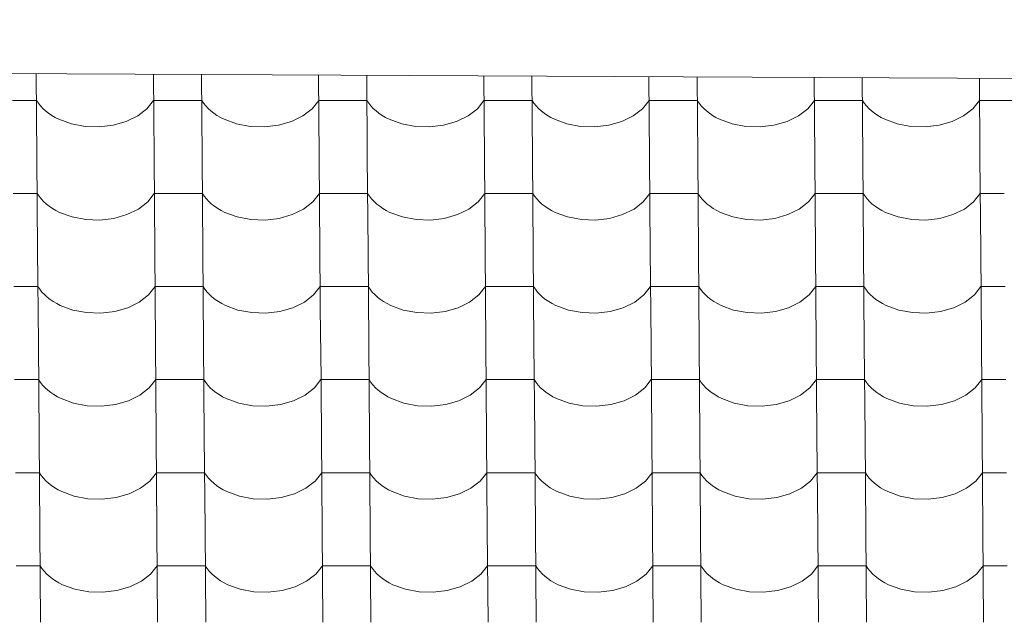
# Model space of a CAD drawing. Header units: millimetres. Extents: x -27785 to 104762, y -947 to 11132.
# Tile 100 of 146: x -9172 to -8189, y 10294 to 10896. Entities that reach past the tile are written whole.
import ezdxf

# ---------------------------------------------------------------- set-up
doc = ezdxf.new("R2010")
doc.units = ezdxf.units.MM
doc.header["$MEASUREMENT"] = 0
for name, color, linetype in [('POHLED JIŽNÍ_1_Bourané_Konstrukce - střechy a skořepiny', 7, 'Continuous'), ('POHLED JIŽNÍ_1_Bourané_Výplně - Povrchové', 7, 'Continuous'), ('POHLED JIŽNÍ_1_Konstrukce - nosné', 7, 'Continuous')]:
    doc.layers.add(name, color=color, linetype=linetype)

# ---------------------------------------------------------------- blocks, each defined once
blk = doc.blocks.new('*X2', base_point=(-29303.7, -27473.93))
at = {"layer": 'POHLED JIŽNÍ_1_Bourané_Výplně - Povrchové', "color": 7, "linetype": 'Continuous', "lineweight": 13}
for p, q in [((-9155.56, 10841.97), (-9154.91, 10758.8)), ((-9038.59, 10841.41), (-9037.95, 10758.8)), ((-8990.56, 10841.18), (-8989.92, 10758.8)), ((-8873.59, 10840.63), (-8872.95, 10758.8)), ((-8825.55, 10840.4), (-8824.92, 10758.8)), ((-8708.59, 10839.84), (-8707.96, 10758.8)), ((-8660.55, 10839.61), (-8659.92, 10758.8)), ((-8543.59, 10839.05), (-8542.96, 10758.8)), ((-8495.55, 10838.82), (-8494.93, 10758.8)), ((-8378.58, 10838.27), (-8377.97, 10758.8)), ((-8330.55, 10838.04), (-8329.93, 10758.8)), ((-8213.58, 10837.48), (-8212.97, 10758.8)), ((-9155.35, 10815.32), (-9179.37, 10815.32)), ((-9155.35, 10815.32), (-9153.51, 10812.53)), ((-9153.51, 10812.53), (-9151.36, 10809.83)), ((-9151.36, 10809.83), (-9148.94, 10807.25)), ((-9044.99, 10806.94), (-9038.39, 10815.32)), ((-9014.37, 10815.32), (-9038.39, 10815.32)), ((-8990.35, 10815.32), (-9014.37, 10815.32)), ((-8990.35, 10815.32), (-8988.51, 10812.53)), ((-8988.51, 10812.53), (-8986.37, 10809.83)), ((-8986.37, 10809.83), (-8983.94, 10807.25)), ((-8880, 10806.94), (-8873.39, 10815.32)), ((-8849.38, 10815.32), (-8873.39, 10815.32)), ((-8825.36, 10815.32), (-8849.38, 10815.32)), ((-8825.36, 10815.32), (-8823.51, 10812.53)), ((-8823.51, 10812.53), (-8821.37, 10809.83)), ((-8821.37, 10809.83), (-8818.94, 10807.25)), ((-8715, 10806.94), (-8708.4, 10815.32)), ((-8684.38, 10815.32), (-8708.4, 10815.32)), ((-8660.36, 10815.32), (-8684.38, 10815.32)), ((-8660.36, 10815.32), (-8658.52, 10812.53)), ((-8658.52, 10812.53), (-8656.38, 10809.83)), ((-8656.38, 10809.83), (-8653.95, 10807.25)), ((-8550, 10806.94), (-8543.4, 10815.32)), ((-8519.38, 10815.32), (-8543.4, 10815.32)), ((-8495.37, 10815.32), (-8519.38, 10815.32)), ((-8495.37, 10815.32), (-8493.52, 10812.53)), ((-8493.52, 10812.53), (-8491.38, 10809.83)), ((-8491.38, 10809.83), (-8488.95, 10807.25)), ((-8385.01, 10806.94), (-8378.41, 10815.32)), ((-8354.39, 10815.32), (-8378.41, 10815.32)), ((-8330.37, 10815.32), (-8354.39, 10815.32)), ((-8330.37, 10815.32), (-8328.53, 10812.53)), ((-8328.53, 10812.53), (-8326.38, 10809.83)), ((-8326.38, 10809.83), (-8323.96, 10807.25)), ((-8220.01, 10806.94), (-8213.41, 10815.32)), ((-8189.39, 10815.32), (-8213.41, 10815.32)), ((-8165.38, 10815.32), (-8189.39, 10815.32)), ((-9148.94, 10807.25), (-9146.24, 10804.78)), ((-9146.24, 10804.78), (-9143.28, 10802.45)), ((-9143.28, 10802.45), (-9140.07, 10800.28)), ((-9140.07, 10800.28), (-9136.65, 10798.26)), ((-9065.68, 10794.17), (-9054.25, 10799.76)), ((-9054.25, 10799.76), (-9044.99, 10806.94)), ((-8983.94, 10807.25), (-8981.24, 10804.78)), ((-8981.24, 10804.78), (-8978.28, 10802.45)), ((-8978.28, 10802.45), (-8975.08, 10800.28)), ((-8975.08, 10800.28), (-8971.65, 10798.26)), ((-8900.68, 10794.17), (-8889.25, 10799.76)), ((-8889.25, 10799.76), (-8880, 10806.94)), ((-8818.94, 10807.25), (-8816.24, 10804.78)), ((-8816.24, 10804.78), (-8813.28, 10802.45)), ((-8813.28, 10802.45), (-8810.08, 10800.28)), ((-8810.08, 10800.28), (-8806.66, 10798.26)), ((-8735.69, 10794.17), (-8724.25, 10799.76)), ((-8724.25, 10799.76), (-8715, 10806.94)), ((-8653.95, 10807.25), (-8651.25, 10804.78)), ((-8651.25, 10804.78), (-8648.29, 10802.45)), ((-8648.29, 10802.45), (-8645.09, 10800.28)), ((-8645.09, 10800.28), (-8641.66, 10798.26)), ((-8570.69, 10794.17), (-8559.26, 10799.76)), ((-8559.26, 10799.76), (-8550, 10806.94)), ((-8488.95, 10807.25), (-8486.25, 10804.78)), ((-8486.25, 10804.78), (-8483.29, 10802.45)), ((-8483.29, 10802.45), (-8480.09, 10800.28)), ((-8480.09, 10800.28), (-8476.66, 10798.26)), ((-8405.7, 10794.17), (-8394.26, 10799.76)), ((-8394.26, 10799.76), (-8385.01, 10806.94)), ((-8323.96, 10807.25), (-8321.26, 10804.78)), ((-8321.26, 10804.78), (-8318.3, 10802.45)), ((-8318.3, 10802.45), (-8315.1, 10800.28)), ((-8315.1, 10800.28), (-8311.67, 10798.26)), ((-8240.7, 10794.17), (-8229.27, 10799.76)), ((-8229.27, 10799.76), (-8220.01, 10806.94)), ((-9136.65, 10798.26), (-9133.01, 10796.41)), ((-9133.01, 10796.41), (-9120.53, 10791.84)), ((-9120.53, 10791.84), (-9106.85, 10789.25)), ((-9106.85, 10789.25), (-9092.67, 10788.78)), ((-9092.67, 10788.78), (-9078.71, 10790.45)), ((-9078.71, 10790.45), (-9065.68, 10794.17)), ((-8971.65, 10798.26), (-8968.02, 10796.41)), ((-8968.02, 10796.41), (-8955.54, 10791.84)), ((-8955.54, 10791.84), (-8941.86, 10789.25)), ((-8941.86, 10789.25), (-8927.67, 10788.78)), ((-8927.67, 10788.78), (-8913.71, 10790.45)), ((-8913.71, 10790.45), (-8900.68, 10794.17)), ((-8806.66, 10798.26), (-8803.02, 10796.41)), ((-8803.02, 10796.41), (-8790.54, 10791.84)), ((-8790.54, 10791.84), (-8776.86, 10789.25)), ((-8776.86, 10789.25), (-8762.68, 10788.78)), ((-8762.68, 10788.78), (-8748.72, 10790.45)), ((-8748.72, 10790.45), (-8735.69, 10794.17)), ((-8641.66, 10798.26), (-8638.02, 10796.41)), ((-8638.02, 10796.41), (-8625.54, 10791.84)), ((-8625.54, 10791.84), (-8611.87, 10789.25)), ((-8611.87, 10789.25), (-8597.68, 10788.78)), ((-8597.68, 10788.78), (-8583.72, 10790.45)), ((-8583.72, 10790.45), (-8570.69, 10794.17)), ((-8476.66, 10798.26), (-8473.03, 10796.41)), ((-8473.03, 10796.41), (-8460.55, 10791.84)), ((-8460.55, 10791.84), (-8446.87, 10789.25)), ((-8446.87, 10789.25), (-8432.69, 10788.78)), ((-8432.69, 10788.78), (-8418.73, 10790.45)), ((-8418.73, 10790.45), (-8405.7, 10794.17)), ((-8311.67, 10798.26), (-8308.03, 10796.41)), ((-8308.03, 10796.41), (-8295.55, 10791.84)), ((-8295.55, 10791.84), (-8281.87, 10789.25)), ((-8281.87, 10789.25), (-8267.69, 10788.78)), ((-8267.69, 10788.78), (-8253.73, 10790.45)), ((-8253.73, 10790.45), (-8240.7, 10794.17)), ((-9154.91, 10758.47), (-9154.19, 10665.79)), ((-9037.95, 10758.47), (-9037.23, 10665.79)), ((-8989.91, 10758.47), (-8989.19, 10665.79)), ((-8872.95, 10758.47), (-8872.23, 10665.79)), ((-8824.92, 10758.47), (-8824.2, 10665.79)), ((-8707.95, 10758.47), (-8707.23, 10665.79)), ((-8659.92, 10758.47), (-8659.2, 10665.79)), ((-8542.96, 10758.47), (-8542.24, 10665.79)), ((-8494.92, 10758.47), (-8494.2, 10665.79)), ((-8377.96, 10758.47), (-8377.24, 10665.79)), ((-8329.93, 10758.47), (-8329.21, 10665.79)), ((-8212.97, 10758.47), (-8212.25, 10665.79)), ((-9154.63, 10722.31), (-9178.64, 10722.31)), ((-9154.63, 10722.31), (-9152.78, 10719.52)), ((-9044.27, 10713.93), (-9037.67, 10722.31)), ((-9013.65, 10722.31), (-9037.67, 10722.31)), ((-8989.63, 10722.31), (-9013.65, 10722.31)), ((-8989.63, 10722.31), (-8987.79, 10719.52)), ((-8879.27, 10713.93), (-8872.67, 10722.31)), ((-8848.65, 10722.31), (-8872.67, 10722.31)), ((-8824.64, 10722.31), (-8848.65, 10722.31)), ((-8824.64, 10722.31), (-8822.79, 10719.52)), ((-8714.28, 10713.93), (-8707.67, 10722.31)), ((-8683.66, 10722.31), (-8707.67, 10722.31)), ((-8659.64, 10722.31), (-8683.66, 10722.31)), ((-8659.64, 10722.31), (-8657.79, 10719.52)), ((-8549.28, 10713.93), (-8542.68, 10722.31)), ((-8518.66, 10722.31), (-8542.68, 10722.31)), ((-8494.64, 10722.31), (-8518.66, 10722.31)), ((-8494.64, 10722.31), (-8492.8, 10719.52)), ((-8384.28, 10713.93), (-8377.68, 10722.31)), ((-8353.66, 10722.31), (-8377.68, 10722.31)), ((-8329.65, 10722.31), (-8353.66, 10722.31)), ((-8329.65, 10722.31), (-8327.8, 10719.52)), ((-8219.29, 10713.93), (-8212.69, 10722.31)), ((-8188.67, 10722.31), (-8212.69, 10722.31)), ((-9152.78, 10719.52), (-9150.64, 10716.82)), ((-9150.64, 10716.82), (-9148.21, 10714.24)), ((-9148.21, 10714.24), (-9145.51, 10711.77)), ((-9145.51, 10711.77), (-9142.55, 10709.45)), ((-9053.52, 10706.76), (-9044.27, 10713.93)), ((-8987.79, 10719.52), (-8985.64, 10716.82)), ((-8985.64, 10716.82), (-8983.22, 10714.24)), ((-8983.22, 10714.24), (-8980.52, 10711.77)), ((-8980.52, 10711.77), (-8977.56, 10709.45)), ((-8888.53, 10706.76), (-8879.27, 10713.93)), ((-8822.79, 10719.52), (-8820.65, 10716.82)), ((-8820.65, 10716.82), (-8818.22, 10714.24)), ((-8818.22, 10714.24), (-8815.52, 10711.77)), ((-8815.52, 10711.77), (-8812.56, 10709.45)), ((-8723.53, 10706.76), (-8714.28, 10713.93)), ((-8657.79, 10719.52), (-8655.65, 10716.82)), ((-8655.65, 10716.82), (-8653.22, 10714.24)), ((-8653.22, 10714.24), (-8650.52, 10711.77)), ((-8650.52, 10711.77), (-8647.56, 10709.45)), ((-8558.53, 10706.76), (-8549.28, 10713.93)), ((-8492.8, 10719.52), (-8490.66, 10716.82)), ((-8490.66, 10716.82), (-8488.23, 10714.24)), ((-8488.23, 10714.24), (-8485.53, 10711.77)), ((-8485.53, 10711.77), (-8482.57, 10709.45)), ((-8393.54, 10706.76), (-8384.28, 10713.93)), ((-8327.8, 10719.52), (-8325.66, 10716.82)), ((-8325.66, 10716.82), (-8323.23, 10714.24)), ((-8323.23, 10714.24), (-8320.53, 10711.77)), ((-8320.53, 10711.77), (-8317.57, 10709.45)), ((-8228.54, 10706.76), (-8219.29, 10713.93)), ((-9142.55, 10709.45), (-9139.35, 10707.27)), ((-9139.35, 10707.27), (-9135.92, 10705.25)), ((-9135.92, 10705.25), (-9132.29, 10703.4)), ((-9132.29, 10703.4), (-9119.81, 10698.83)), ((-9077.99, 10697.44), (-9064.96, 10701.16)), ((-9064.96, 10701.16), (-9053.52, 10706.76)), ((-8977.56, 10709.45), (-8974.36, 10707.27)), ((-8974.36, 10707.27), (-8970.93, 10705.25)), ((-8970.93, 10705.25), (-8967.29, 10703.4)), ((-8967.29, 10703.4), (-8954.81, 10698.83)), ((-8912.99, 10697.44), (-8899.96, 10701.16)), ((-8899.96, 10701.16), (-8888.53, 10706.76)), ((-8812.56, 10709.45), (-8809.36, 10707.27)), ((-8809.36, 10707.27), (-8805.93, 10705.25)), ((-8805.93, 10705.25), (-8802.3, 10703.4)), ((-8802.3, 10703.4), (-8789.82, 10698.83)), ((-8747.99, 10697.44), (-8734.96, 10701.16)), ((-8734.96, 10701.16), (-8723.53, 10706.76)), ((-8647.56, 10709.45), (-8644.36, 10707.27)), ((-8644.36, 10707.27), (-8640.94, 10705.25)), ((-8640.94, 10705.25), (-8637.3, 10703.4)), ((-8637.3, 10703.4), (-8624.82, 10698.83)), ((-8583, 10697.44), (-8569.97, 10701.16)), ((-8569.97, 10701.16), (-8558.53, 10706.76)), ((-8482.57, 10709.45), (-8479.37, 10707.27)), ((-8479.37, 10707.27), (-8475.94, 10705.25)), ((-8475.94, 10705.25), (-8472.3, 10703.4)), ((-8472.3, 10703.4), (-8459.82, 10698.83)), ((-8418, 10697.44), (-8404.97, 10701.16)), ((-8404.97, 10701.16), (-8393.54, 10706.76)), ((-8317.57, 10709.45), (-8314.37, 10707.27)), ((-8314.37, 10707.27), (-8310.94, 10705.25)), ((-8310.94, 10705.25), (-8307.31, 10703.4)), ((-8307.31, 10703.4), (-8294.83, 10698.83)), ((-8253.01, 10697.44), (-8239.98, 10701.16)), ((-8239.98, 10701.16), (-8228.54, 10706.76)), ((-9119.81, 10698.83), (-9106.13, 10696.24)), ((-9106.13, 10696.24), (-9091.95, 10695.77)), ((-9091.95, 10695.77), (-9077.99, 10697.44)), ((-8954.81, 10698.83), (-8941.13, 10696.24)), ((-8941.13, 10696.24), (-8926.95, 10695.77)), ((-8926.95, 10695.77), (-8912.99, 10697.44)), ((-8789.82, 10698.83), (-8776.14, 10696.24)), ((-8776.14, 10696.24), (-8761.96, 10695.77)), ((-8761.96, 10695.77), (-8747.99, 10697.44)), ((-8624.82, 10698.83), (-8611.14, 10696.24)), ((-8611.14, 10696.24), (-8596.96, 10695.77)), ((-8596.96, 10695.77), (-8583, 10697.44)), ((-8459.82, 10698.83), (-8446.15, 10696.24)), ((-8446.15, 10696.24), (-8431.96, 10695.77)), ((-8431.96, 10695.77), (-8418, 10697.44)), ((-8294.83, 10698.83), (-8281.15, 10696.24)), ((-8281.15, 10696.24), (-8266.97, 10695.77)), ((-8266.97, 10695.77), (-8253.01, 10697.44)), ((-9154.18, 10665.46), (-9153.46, 10572.79)), ((-9037.22, 10665.46), (-9036.5, 10572.79)), ((-8989.19, 10665.46), (-8988.47, 10572.79)), ((-8872.23, 10665.46), (-8871.51, 10572.79)), ((-8824.19, 10665.46), (-8823.47, 10572.79)), ((-8707.23, 10665.46), (-8706.51, 10572.79)), ((-8659.2, 10665.46), (-8658.48, 10572.79)), ((-8542.24, 10665.46), (-8541.51, 10572.79)), ((-8494.2, 10665.46), (-8493.48, 10572.79)), ((-8377.24, 10665.46), (-8376.52, 10572.79)), ((-8329.21, 10665.46), (-8328.48, 10572.79)), ((-8212.24, 10665.46), (-8211.52, 10572.79)), ((-9153.9, 10629.3), (-9177.92, 10629.3)), ((-9153.9, 10629.3), (-9152.06, 10626.51)), ((-9152.06, 10626.51), (-9149.92, 10623.81)), ((-9149.92, 10623.81), (-9147.49, 10621.23)), ((-9043.54, 10620.92), (-9036.94, 10629.3)), ((-9012.92, 10629.3), (-9036.94, 10629.3)), ((-8988.91, 10629.3), (-9012.92, 10629.3)), ((-8988.91, 10629.3), (-8987.06, 10626.51)), ((-8987.06, 10626.51), (-8984.92, 10623.81)), ((-8984.92, 10623.81), (-8982.49, 10621.23)), ((-8878.55, 10620.92), (-8871.95, 10629.3)), ((-8847.93, 10629.3), (-8871.95, 10629.3)), ((-8823.91, 10629.3), (-8847.93, 10629.3)), ((-8823.91, 10629.3), (-8822.07, 10626.51)), ((-8822.07, 10626.51), (-8819.92, 10623.81)), ((-8819.92, 10623.81), (-8817.5, 10621.23)), ((-8713.55, 10620.92), (-8706.95, 10629.3)), ((-8682.93, 10629.3), (-8706.95, 10629.3)), ((-8658.92, 10629.3), (-8682.93, 10629.3)), ((-8658.92, 10629.3), (-8657.07, 10626.51)), ((-8657.07, 10626.51), (-8654.93, 10623.81)), ((-8654.93, 10623.81), (-8652.5, 10621.23)), ((-8548.56, 10620.92), (-8541.95, 10629.3)), ((-8517.94, 10629.3), (-8541.95, 10629.3)), ((-8493.92, 10629.3), (-8517.94, 10629.3)), ((-8493.92, 10629.3), (-8492.07, 10626.51)), ((-8492.07, 10626.51), (-8489.93, 10623.81)), ((-8489.93, 10623.81), (-8487.5, 10621.23)), ((-8383.56, 10620.92), (-8376.96, 10629.3)), ((-8352.94, 10629.3), (-8376.96, 10629.3)), ((-8328.92, 10629.3), (-8352.94, 10629.3)), ((-8328.92, 10629.3), (-8327.08, 10626.51)), ((-8327.08, 10626.51), (-8324.94, 10623.81)), ((-8324.94, 10623.81), (-8322.51, 10621.23)), ((-8218.56, 10620.92), (-8211.96, 10629.3)), ((-8187.94, 10629.3), (-8211.96, 10629.3)), ((-9147.49, 10621.23), (-9144.79, 10618.76)), ((-9144.79, 10618.76), (-9141.83, 10616.44)), ((-9141.83, 10616.44), (-9138.63, 10614.26)), ((-9138.63, 10614.26), (-9135.2, 10612.24)), ((-9135.2, 10612.24), (-9131.56, 10610.39)), ((-9064.23, 10608.16), (-9052.8, 10613.75)), ((-9052.8, 10613.75), (-9043.54, 10620.92)), ((-8982.49, 10621.23), (-8979.79, 10618.76)), ((-8979.79, 10618.76), (-8976.83, 10616.44)), ((-8976.83, 10616.44), (-8973.63, 10614.26)), ((-8973.63, 10614.26), (-8970.2, 10612.24)), ((-8970.2, 10612.24), (-8966.57, 10610.39)), ((-8899.24, 10608.16), (-8887.8, 10613.75)), ((-8887.8, 10613.75), (-8878.55, 10620.92)), ((-8817.5, 10621.23), (-8814.8, 10618.76)), ((-8814.8, 10618.76), (-8811.84, 10616.44)), ((-8811.84, 10616.44), (-8808.64, 10614.26)), ((-8808.64, 10614.26), (-8805.21, 10612.24)), ((-8805.21, 10612.24), (-8801.57, 10610.39)), ((-8734.24, 10608.16), (-8722.81, 10613.75)), ((-8722.81, 10613.75), (-8713.55, 10620.92)), ((-8652.5, 10621.23), (-8649.8, 10618.76)), ((-8649.8, 10618.76), (-8646.84, 10616.44)), ((-8646.84, 10616.44), (-8643.64, 10614.26)), ((-8643.64, 10614.26), (-8640.21, 10612.24)), ((-8640.21, 10612.24), (-8636.58, 10610.39)), ((-8569.24, 10608.16), (-8557.81, 10613.75)), ((-8557.81, 10613.75), (-8548.56, 10620.92)), ((-8487.5, 10621.23), (-8484.8, 10618.76)), ((-8484.8, 10618.76), (-8481.85, 10616.44)), ((-8481.85, 10616.44), (-8478.64, 10614.26)), ((-8478.64, 10614.26), (-8475.22, 10612.24)), ((-8475.22, 10612.24), (-8471.58, 10610.39)), ((-8404.25, 10608.16), (-8392.81, 10613.75)), ((-8392.81, 10613.75), (-8383.56, 10620.92)), ((-8322.51, 10621.23), (-8319.81, 10618.76)), ((-8319.81, 10618.76), (-8316.85, 10616.44)), ((-8316.85, 10616.44), (-8313.65, 10614.26)), ((-8313.65, 10614.26), (-8310.22, 10612.24)), ((-8310.22, 10612.24), (-8306.58, 10610.39)), ((-8239.25, 10608.16), (-8227.82, 10613.75)), ((-8227.82, 10613.75), (-8218.56, 10620.92)), ((-9131.56, 10610.39), (-9119.09, 10605.82)), ((-9119.09, 10605.82), (-9105.41, 10603.23)), ((-9105.41, 10603.23), (-9091.22, 10602.76)), ((-9091.22, 10602.76), (-9077.26, 10604.43)), ((-9077.26, 10604.43), (-9064.23, 10608.16)), ((-8966.57, 10610.39), (-8954.09, 10605.82)), ((-8954.09, 10605.82), (-8940.41, 10603.23)), ((-8940.41, 10603.23), (-8926.23, 10602.76)), ((-8926.23, 10602.76), (-8912.27, 10604.43)), ((-8912.27, 10604.43), (-8899.24, 10608.16)), ((-8801.57, 10610.39), (-8789.09, 10605.82)), ((-8789.09, 10605.82), (-8775.41, 10603.23)), ((-8775.41, 10603.23), (-8761.23, 10602.76)), ((-8761.23, 10602.76), (-8747.27, 10604.43)), ((-8747.27, 10604.43), (-8734.24, 10608.16)), ((-8636.58, 10610.39), (-8624.1, 10605.82)), ((-8624.1, 10605.82), (-8610.42, 10603.23)), ((-8610.42, 10603.23), (-8596.24, 10602.76)), ((-8596.24, 10602.76), (-8582.27, 10604.43)), ((-8582.27, 10604.43), (-8569.24, 10608.16)), ((-8471.58, 10610.39), (-8459.1, 10605.82)), ((-8459.1, 10605.82), (-8445.42, 10603.23)), ((-8445.42, 10603.23), (-8431.24, 10602.76)), ((-8431.24, 10602.76), (-8417.28, 10604.43)), ((-8417.28, 10604.43), (-8404.25, 10608.16)), ((-8306.58, 10610.39), (-8294.11, 10605.82)), ((-8294.11, 10605.82), (-8280.43, 10603.23)), ((-8280.43, 10603.23), (-8266.24, 10602.76)), ((-8266.24, 10602.76), (-8252.28, 10604.43)), ((-8252.28, 10604.43), (-8239.25, 10608.16)), ((-9153.46, 10572.45), (-9152.74, 10479.78)), ((-9036.5, 10572.45), (-9035.78, 10479.78)), ((-8988.47, 10572.45), (-8987.74, 10479.78)), ((-8871.5, 10572.45), (-8870.78, 10479.78)), ((-8823.47, 10572.45), (-8822.75, 10479.78)), ((-8706.51, 10572.45), (-8705.79, 10479.78)), ((-8658.47, 10572.45), (-8657.75, 10479.78)), ((-8541.51, 10572.45), (-8540.79, 10479.78)), ((-8493.48, 10572.45), (-8492.76, 10479.78)), ((-8376.52, 10572.45), (-8375.79, 10479.78)), ((-8328.48, 10572.45), (-8327.76, 10479.78)), ((-8211.52, 10572.45), (-8210.8, 10479.78)), ((-9153.18, 10536.29), (-9177.2, 10536.29)), ((-9153.18, 10536.29), (-9151.33, 10533.5)), ((-9151.33, 10533.5), (-9149.19, 10530.8)), ((-9042.82, 10527.91), (-9036.22, 10536.29)), ((-9012.2, 10536.29), (-9036.22, 10536.29)), ((-8988.18, 10536.29), (-9012.2, 10536.29)), ((-8988.18, 10536.29), (-8986.34, 10533.5)), ((-8986.34, 10533.5), (-8984.2, 10530.8)), ((-8877.82, 10527.91), (-8871.22, 10536.29)), ((-8847.21, 10536.29), (-8871.22, 10536.29)), ((-8823.19, 10536.29), (-8847.21, 10536.29)), ((-8823.19, 10536.29), (-8821.34, 10533.5)), ((-8821.34, 10533.5), (-8819.2, 10530.8)), ((-8712.83, 10527.91), (-8706.23, 10536.29)), ((-8682.21, 10536.29), (-8706.23, 10536.29)), ((-8658.19, 10536.29), (-8682.21, 10536.29)), ((-8658.19, 10536.29), (-8656.35, 10533.5)), ((-8656.35, 10533.5), (-8654.2, 10530.8)), ((-8547.83, 10527.91), (-8541.23, 10536.29)), ((-8517.21, 10536.29), (-8541.23, 10536.29)), ((-8493.2, 10536.29), (-8517.21, 10536.29)), ((-8493.2, 10536.29), (-8491.35, 10533.5)), ((-8491.35, 10533.5), (-8489.21, 10530.8)), ((-8382.84, 10527.91), (-8376.23, 10536.29)), ((-8352.22, 10536.29), (-8376.23, 10536.29)), ((-8328.2, 10536.29), (-8352.22, 10536.29)), ((-8328.2, 10536.29), (-8326.35, 10533.5)), ((-8326.35, 10533.5), (-8324.21, 10530.8)), ((-8217.84, 10527.91), (-8211.24, 10536.29)), ((-8187.22, 10536.29), (-8211.24, 10536.29)), ((-9149.19, 10530.8), (-9146.76, 10528.22)), ((-9146.76, 10528.22), (-9144.06, 10525.75)), ((-9144.06, 10525.75), (-9141.11, 10523.43)), ((-9141.11, 10523.43), (-9137.9, 10521.25)), ((-9052.07, 10520.74), (-9042.82, 10527.91)), ((-8984.2, 10530.8), (-8981.77, 10528.22)), ((-8981.77, 10528.22), (-8979.07, 10525.75)), ((-8979.07, 10525.75), (-8976.11, 10523.43)), ((-8976.11, 10523.43), (-8972.91, 10521.25)), ((-8887.08, 10520.74), (-8877.82, 10527.91)), ((-8819.2, 10530.8), (-8816.77, 10528.22)), ((-8816.77, 10528.22), (-8814.07, 10525.75)), ((-8814.07, 10525.75), (-8811.11, 10523.43)), ((-8811.11, 10523.43), (-8807.91, 10521.25)), ((-8722.08, 10520.74), (-8712.83, 10527.91)), ((-8654.2, 10530.8), (-8651.78, 10528.22)), ((-8651.78, 10528.22), (-8649.08, 10525.75)), ((-8649.08, 10525.75), (-8646.12, 10523.43)), ((-8646.12, 10523.43), (-8642.92, 10521.25)), ((-8557.09, 10520.74), (-8547.83, 10527.91)), ((-8489.21, 10530.8), (-8486.78, 10528.22)), ((-8486.78, 10528.22), (-8484.08, 10525.75)), ((-8484.08, 10525.75), (-8481.12, 10523.43)), ((-8481.12, 10523.43), (-8477.92, 10521.25)), ((-8392.09, 10520.74), (-8382.84, 10527.91)), ((-8324.21, 10530.8), (-8321.78, 10528.22)), ((-8321.78, 10528.22), (-8319.08, 10525.75)), ((-8319.08, 10525.75), (-8316.13, 10523.43)), ((-8316.13, 10523.43), (-8312.92, 10521.25)), ((-8227.1, 10520.74), (-8217.84, 10527.91)), ((-9137.9, 10521.25), (-9134.48, 10519.23)), ((-9134.48, 10519.23), (-9130.84, 10517.38)), ((-9130.84, 10517.38), (-9118.36, 10512.81)), ((-9076.54, 10511.42), (-9063.51, 10515.15)), ((-9063.51, 10515.15), (-9052.07, 10520.74)), ((-8972.91, 10521.25), (-8969.48, 10519.23)), ((-8969.48, 10519.23), (-8965.84, 10517.38)), ((-8965.84, 10517.38), (-8953.37, 10512.81)), ((-8911.54, 10511.42), (-8898.51, 10515.15)), ((-8898.51, 10515.15), (-8887.08, 10520.74)), ((-8807.91, 10521.25), (-8804.48, 10519.23)), ((-8804.48, 10519.23), (-8800.85, 10517.38)), ((-8800.85, 10517.38), (-8788.37, 10512.81)), ((-8746.55, 10511.42), (-8733.52, 10515.15)), ((-8733.52, 10515.15), (-8722.08, 10520.74)), ((-8642.92, 10521.25), (-8639.49, 10519.23)), ((-8639.49, 10519.23), (-8635.85, 10517.38)), ((-8635.85, 10517.38), (-8623.37, 10512.81)), ((-8581.55, 10511.42), (-8568.52, 10515.15)), ((-8568.52, 10515.15), (-8557.09, 10520.74)), ((-8477.92, 10521.25), (-8474.49, 10519.23)), ((-8474.49, 10519.23), (-8470.86, 10517.38)), ((-8470.86, 10517.38), (-8458.38, 10512.81)), ((-8416.55, 10511.42), (-8403.52, 10515.15)), ((-8403.52, 10515.15), (-8392.09, 10520.74)), ((-8312.92, 10521.25), (-8309.5, 10519.23)), ((-8309.5, 10519.23), (-8305.86, 10517.38)), ((-8305.86, 10517.38), (-8293.38, 10512.81)), ((-8251.56, 10511.42), (-8238.53, 10515.15)), ((-8238.53, 10515.15), (-8227.1, 10520.74)), ((-9118.36, 10512.81), (-9104.68, 10510.22)), ((-9104.68, 10510.22), (-9090.5, 10509.75)), ((-9090.5, 10509.75), (-9076.54, 10511.42)), ((-8953.37, 10512.81), (-8939.69, 10510.22)), ((-8939.69, 10510.22), (-8925.5, 10509.75)), ((-8925.5, 10509.75), (-8911.54, 10511.42)), ((-8788.37, 10512.81), (-8774.69, 10510.22)), ((-8774.69, 10510.22), (-8760.51, 10509.75)), ((-8760.51, 10509.75), (-8746.55, 10511.42)), ((-8623.37, 10512.81), (-8609.69, 10510.22)), ((-8609.69, 10510.22), (-8595.51, 10509.75)), ((-8595.51, 10509.75), (-8581.55, 10511.42)), ((-8458.38, 10512.81), (-8444.7, 10510.22)), ((-8444.7, 10510.22), (-8430.52, 10509.75)), ((-8430.52, 10509.75), (-8416.55, 10511.42)), ((-8293.38, 10512.81), (-8279.7, 10510.22)), ((-8279.7, 10510.22), (-8265.52, 10509.75)), ((-8265.52, 10509.75), (-8251.56, 10511.42)), ((-9152.74, 10479.44), (-9152.02, 10386.77)), ((-9035.78, 10479.44), (-9035.05, 10386.77)), ((-8987.74, 10479.44), (-8987.02, 10386.77)), ((-8870.78, 10479.44), (-8870.06, 10386.77)), ((-8822.75, 10479.44), (-8822.02, 10386.77)), ((-8705.78, 10479.44), (-8705.06, 10386.77)), ((-8657.75, 10479.44), (-8657.03, 10386.77)), ((-8540.79, 10479.44), (-8540.07, 10386.77)), ((-8492.75, 10479.44), (-8492.03, 10386.77)), ((-8375.79, 10479.44), (-8375.07, 10386.77)), ((-8327.76, 10479.44), (-8327.04, 10386.77)), ((-8210.8, 10479.44), (-8210.07, 10386.77)), ((-9152.46, 10443.29), (-9176.47, 10443.29)), ((-9152.46, 10443.29), (-9150.61, 10440.49)), ((-9150.61, 10440.49), (-9148.47, 10437.8)), ((-9148.47, 10437.8), (-9146.04, 10435.21)), ((-9146.04, 10435.21), (-9143.34, 10432.75)), ((-9051.35, 10427.73), (-9042.1, 10434.9)), ((-9042.1, 10434.9), (-9035.49, 10443.29)), ((-9011.48, 10443.29), (-9035.49, 10443.29)), ((-8987.46, 10443.29), (-9011.48, 10443.29)), ((-8987.46, 10443.29), (-8985.61, 10440.49)), ((-8985.61, 10440.49), (-8983.47, 10437.8)), ((-8983.47, 10437.8), (-8981.04, 10435.21)), ((-8981.04, 10435.21), (-8978.34, 10432.75)), ((-8886.36, 10427.73), (-8877.1, 10434.9)), ((-8877.1, 10434.9), (-8870.5, 10443.29)), ((-8846.48, 10443.29), (-8870.5, 10443.29)), ((-8822.46, 10443.29), (-8846.48, 10443.29)), ((-8822.46, 10443.29), (-8820.62, 10440.49)), ((-8820.62, 10440.49), (-8818.48, 10437.8)), ((-8818.48, 10437.8), (-8816.05, 10435.21)), ((-8816.05, 10435.21), (-8813.35, 10432.75)), ((-8721.36, 10427.73), (-8712.11, 10434.9)), ((-8712.11, 10434.9), (-8705.5, 10443.29)), ((-8681.49, 10443.29), (-8705.5, 10443.29)), ((-8657.47, 10443.29), (-8681.49, 10443.29)), ((-8657.47, 10443.29), (-8655.62, 10440.49)), ((-8655.62, 10440.49), (-8653.48, 10437.8)), ((-8653.48, 10437.8), (-8651.05, 10435.21)), ((-8651.05, 10435.21), (-8648.35, 10432.75)), ((-8556.36, 10427.73), (-8547.11, 10434.9)), ((-8547.11, 10434.9), (-8540.51, 10443.29)), ((-8516.49, 10443.29), (-8540.51, 10443.29)), ((-8492.47, 10443.29), (-8516.49, 10443.29)), ((-8492.47, 10443.29), (-8490.63, 10440.49)), ((-8490.63, 10440.49), (-8488.48, 10437.8)), ((-8488.48, 10437.8), (-8486.06, 10435.21)), ((-8486.06, 10435.21), (-8483.36, 10432.75)), ((-8391.37, 10427.73), (-8382.11, 10434.9)), ((-8382.11, 10434.9), (-8375.51, 10443.29)), ((-8351.49, 10443.29), (-8375.51, 10443.29)), ((-8327.48, 10443.29), (-8351.49, 10443.29)), ((-8327.48, 10443.29), (-8325.63, 10440.49)), ((-8325.63, 10440.49), (-8323.49, 10437.8)), ((-8323.49, 10437.8), (-8321.06, 10435.21)), ((-8321.06, 10435.21), (-8318.36, 10432.75)), ((-8226.37, 10427.73), (-8217.12, 10434.9)), ((-8217.12, 10434.9), (-8210.51, 10443.29)), ((-8186.5, 10443.29), (-8210.51, 10443.29)), ((-9143.34, 10432.75), (-9140.38, 10430.42)), ((-9140.38, 10430.42), (-9137.18, 10428.24)), ((-9137.18, 10428.24), (-9133.75, 10426.22)), ((-9133.75, 10426.22), (-9130.12, 10424.37)), ((-9062.78, 10422.14), (-9051.35, 10427.73)), ((-8978.34, 10432.75), (-8975.39, 10430.42)), ((-8975.39, 10430.42), (-8972.18, 10428.24)), ((-8972.18, 10428.24), (-8968.76, 10426.22)), ((-8968.76, 10426.22), (-8965.12, 10424.37)), ((-8897.79, 10422.14), (-8886.36, 10427.73)), ((-8813.35, 10432.75), (-8810.39, 10430.42)), ((-8810.39, 10430.42), (-8807.19, 10428.24)), ((-8807.19, 10428.24), (-8803.76, 10426.22)), ((-8803.76, 10426.22), (-8800.12, 10424.37)), ((-8732.79, 10422.14), (-8721.36, 10427.73)), ((-8648.35, 10432.75), (-8645.39, 10430.42)), ((-8645.39, 10430.42), (-8642.19, 10428.24)), ((-8642.19, 10428.24), (-8638.76, 10426.22)), ((-8638.76, 10426.22), (-8635.13, 10424.37)), ((-8567.8, 10422.14), (-8556.36, 10427.73)), ((-8483.36, 10432.75), (-8480.4, 10430.42)), ((-8480.4, 10430.42), (-8477.2, 10428.24)), ((-8477.2, 10428.24), (-8473.77, 10426.22)), ((-8473.77, 10426.22), (-8470.13, 10424.37)), ((-8402.8, 10422.14), (-8391.37, 10427.73)), ((-8318.36, 10432.75), (-8315.4, 10430.42)), ((-8315.4, 10430.42), (-8312.2, 10428.24)), ((-8312.2, 10428.24), (-8308.77, 10426.22)), ((-8308.77, 10426.22), (-8305.14, 10424.37)), ((-8237.8, 10422.14), (-8226.37, 10427.73)), ((-9130.12, 10424.37), (-9117.64, 10419.8)), ((-9117.64, 10419.8), (-9103.96, 10417.21)), ((-9103.96, 10417.21), (-9089.78, 10416.74)), ((-9089.78, 10416.74), (-9075.81, 10418.41)), ((-9075.81, 10418.41), (-9062.78, 10422.14)), ((-8965.12, 10424.37), (-8952.64, 10419.8)), ((-8952.64, 10419.8), (-8938.96, 10417.21)), ((-8938.96, 10417.21), (-8924.78, 10416.74)), ((-8924.78, 10416.74), (-8910.82, 10418.41)), ((-8910.82, 10418.41), (-8897.79, 10422.14)), ((-8800.12, 10424.37), (-8787.65, 10419.8)), ((-8787.65, 10419.8), (-8773.97, 10417.21)), ((-8773.97, 10417.21), (-8759.78, 10416.74)), ((-8759.78, 10416.74), (-8745.82, 10418.41)), ((-8745.82, 10418.41), (-8732.79, 10422.14)), ((-8635.13, 10424.37), (-8622.65, 10419.8)), ((-8622.65, 10419.8), (-8608.97, 10417.21)), ((-8608.97, 10417.21), (-8594.79, 10416.74)), ((-8594.79, 10416.74), (-8580.83, 10418.41)), ((-8580.83, 10418.41), (-8567.8, 10422.14)), ((-8470.13, 10424.37), (-8457.65, 10419.8)), ((-8457.65, 10419.8), (-8443.97, 10417.21)), ((-8443.97, 10417.21), (-8429.79, 10416.74)), ((-8429.79, 10416.74), (-8415.83, 10418.41)), ((-8415.83, 10418.41), (-8402.8, 10422.14)), ((-8305.14, 10424.37), (-8292.66, 10419.8)), ((-8292.66, 10419.8), (-8278.98, 10417.21)), ((-8278.98, 10417.21), (-8264.8, 10416.74)), ((-8264.8, 10416.74), (-8250.83, 10418.41)), ((-8250.83, 10418.41), (-8237.8, 10422.14)), ((-9152.01, 10386.43), (-9151.29, 10293.76)), ((-9035.05, 10386.43), (-9034.33, 10293.76)), ((-8987.02, 10386.43), (-8986.3, 10293.76)), ((-8870.06, 10386.43), (-8869.34, 10293.76)), ((-8822.02, 10386.43), (-8821.3, 10293.76)), ((-8705.06, 10386.43), (-8704.34, 10293.76)), ((-8657.03, 10386.43), (-8656.31, 10293.76)), ((-8540.06, 10386.43), (-8539.34, 10293.76)), ((-8492.03, 10386.43), (-8491.31, 10293.76)), ((-8375.07, 10386.43), (-8374.35, 10293.76)), ((-8327.03, 10386.43), (-8326.31, 10293.76)), ((-8210.07, 10386.43), (-8209.35, 10293.76)), ((-9151.73, 10350.28), (-9175.75, 10350.28)), ((-9151.73, 10350.28), (-9149.89, 10347.48)), ((-9149.89, 10347.48), (-9147.74, 10344.79)), ((-9041.37, 10341.89), (-9034.77, 10350.28)), ((-9010.75, 10350.28), (-9034.77, 10350.28)), ((-8986.74, 10350.28), (-9010.75, 10350.28)), ((-8986.74, 10350.28), (-8984.89, 10347.48)), ((-8984.89, 10347.48), (-8982.75, 10344.79)), ((-8876.38, 10341.89), (-8869.77, 10350.28)), ((-8845.76, 10350.28), (-8869.77, 10350.28)), ((-8821.74, 10350.28), (-8845.76, 10350.28)), ((-8821.74, 10350.28), (-8819.9, 10347.48)), ((-8819.9, 10347.48), (-8817.75, 10344.79)), ((-8711.38, 10341.89), (-8704.78, 10350.28)), ((-8680.76, 10350.28), (-8704.78, 10350.28)), ((-8656.74, 10350.28), (-8680.76, 10350.28)), ((-8656.74, 10350.28), (-8654.9, 10347.48)), ((-8654.9, 10347.48), (-8652.76, 10344.79)), ((-8546.39, 10341.89), (-8539.78, 10350.28)), ((-8515.77, 10350.28), (-8539.78, 10350.28)), ((-8491.75, 10350.28), (-8515.77, 10350.28)), ((-8491.75, 10350.28), (-8489.9, 10347.48)), ((-8489.9, 10347.48), (-8487.76, 10344.79)), ((-8381.39, 10341.89), (-8374.79, 10350.28)), ((-8350.77, 10350.28), (-8374.79, 10350.28)), ((-8326.75, 10350.28), (-8350.77, 10350.28)), ((-8326.75, 10350.28), (-8324.91, 10347.48)), ((-8324.91, 10347.48), (-8322.76, 10344.79)), ((-8216.39, 10341.89), (-8209.79, 10350.28)), ((-8185.77, 10350.28), (-8209.79, 10350.28)), ((-9147.74, 10344.79), (-9145.32, 10342.2)), ((-9145.32, 10342.2), (-9142.62, 10339.74)), ((-9142.62, 10339.74), (-9139.66, 10337.41)), ((-9139.66, 10337.41), (-9136.46, 10335.23)), ((-9050.63, 10334.72), (-9041.37, 10341.89)), ((-8982.75, 10344.79), (-8980.32, 10342.2)), ((-8980.32, 10342.2), (-8977.62, 10339.74)), ((-8977.62, 10339.74), (-8974.66, 10337.41)), ((-8974.66, 10337.41), (-8971.46, 10335.23)), ((-8885.63, 10334.72), (-8876.38, 10341.89)), ((-8817.75, 10344.79), (-8815.33, 10342.2)), ((-8815.33, 10342.2), (-8812.62, 10339.74)), ((-8812.62, 10339.74), (-8809.67, 10337.41)), ((-8809.67, 10337.41), (-8806.46, 10335.23)), ((-8720.64, 10334.72), (-8711.38, 10341.89)), ((-8652.76, 10344.79), (-8650.33, 10342.2)), ((-8650.33, 10342.2), (-8647.63, 10339.74)), ((-8647.63, 10339.74), (-8644.67, 10337.41)), ((-8644.67, 10337.41), (-8641.47, 10335.23)), ((-8555.64, 10334.72), (-8546.39, 10341.89)), ((-8487.76, 10344.79), (-8485.33, 10342.2)), ((-8485.33, 10342.2), (-8482.63, 10339.74)), ((-8482.63, 10339.74), (-8479.67, 10337.41)), ((-8479.67, 10337.41), (-8476.47, 10335.23)), ((-8390.64, 10334.72), (-8381.39, 10341.89)), ((-8322.76, 10344.79), (-8320.34, 10342.2)), ((-8320.34, 10342.2), (-8317.64, 10339.74)), ((-8317.64, 10339.74), (-8314.68, 10337.41)), ((-8314.68, 10337.41), (-8311.48, 10335.23)), ((-8225.65, 10334.72), (-8216.39, 10341.89)), ((-9136.46, 10335.23), (-9133.03, 10333.21)), ((-9133.03, 10333.21), (-9129.39, 10331.36)), ((-9129.39, 10331.36), (-9116.91, 10326.79)), ((-9116.91, 10326.79), (-9103.23, 10324.2)), ((-9075.09, 10325.4), (-9062.06, 10329.13)), ((-9062.06, 10329.13), (-9050.63, 10334.72)), ((-8971.46, 10335.23), (-8968.03, 10333.21)), ((-8968.03, 10333.21), (-8964.4, 10331.36)), ((-8964.4, 10331.36), (-8951.92, 10326.79)), ((-8951.92, 10326.79), (-8938.24, 10324.2)), ((-8910.09, 10325.4), (-8897.06, 10329.13)), ((-8897.06, 10329.13), (-8885.63, 10334.72)), ((-8806.46, 10335.23), (-8803.04, 10333.21)), ((-8803.04, 10333.21), (-8799.4, 10331.36)), ((-8799.4, 10331.36), (-8786.92, 10326.79)), ((-8786.92, 10326.79), (-8773.24, 10324.2)), ((-8745.1, 10325.4), (-8732.07, 10329.13)), ((-8732.07, 10329.13), (-8720.64, 10334.72)), ((-8641.47, 10335.23), (-8638.04, 10333.21)), ((-8638.04, 10333.21), (-8634.41, 10331.36)), ((-8634.41, 10331.36), (-8621.93, 10326.79)), ((-8621.93, 10326.79), (-8608.25, 10324.2)), ((-8580.1, 10325.4), (-8567.07, 10329.13)), ((-8567.07, 10329.13), (-8555.64, 10334.72)), ((-8476.47, 10335.23), (-8473.05, 10333.21)), ((-8473.05, 10333.21), (-8469.41, 10331.36)), ((-8469.41, 10331.36), (-8456.93, 10326.79)), ((-8456.93, 10326.79), (-8443.25, 10324.2)), ((-8415.11, 10325.4), (-8402.08, 10329.13)), ((-8402.08, 10329.13), (-8390.64, 10334.72)), ((-8311.48, 10335.23), (-8308.05, 10333.21)), ((-8308.05, 10333.21), (-8304.41, 10331.36)), ((-8304.41, 10331.36), (-8291.93, 10326.79)), ((-8291.93, 10326.79), (-8278.26, 10324.2)), ((-8250.11, 10325.4), (-8237.08, 10329.13)), ((-8237.08, 10329.13), (-8225.65, 10334.72)), ((-9103.23, 10324.2), (-9089.05, 10323.73)), ((-9089.05, 10323.73), (-9075.09, 10325.4)), ((-8938.24, 10324.2), (-8924.06, 10323.73)), ((-8924.06, 10323.73), (-8910.09, 10325.4)), ((-8773.24, 10324.2), (-8759.06, 10323.73)), ((-8759.06, 10323.73), (-8745.1, 10325.4)), ((-8608.25, 10324.2), (-8594.06, 10323.73)), ((-8594.06, 10323.73), (-8580.1, 10325.4)), ((-8443.25, 10324.2), (-8429.07, 10323.73)), ((-8429.07, 10323.73), (-8415.11, 10325.4)), ((-8278.26, 10324.2), (-8264.07, 10323.73)), ((-8264.07, 10323.73), (-8250.11, 10325.4))]:
    blk.add_line(p, q, dxfattribs=at)

msp = doc.modelspace()

# ---------------------------------------------------------------- linework, layer by layer
at = {"layer": 'POHLED JIŽNÍ_1_Bourané_Konstrukce - střechy a skořepiny', "color": 7, "linetype": 'Continuous', "lineweight": 13}
msp.add_line((-129.54, 10798.97), (-20488.57, 10895.96), dxfattribs=at)

# ---------------------------------------------------------------- block references
at = {"layer": 'POHLED JIŽNÍ_1_Konstrukce - nosné', "color": 9, "linetype": 'Continuous', "lineweight": 13}
msp.add_blockref('*X2', (-29303.7, -27473.93), dxfattribs=at)

doc.saveas('drawing.dxf')
